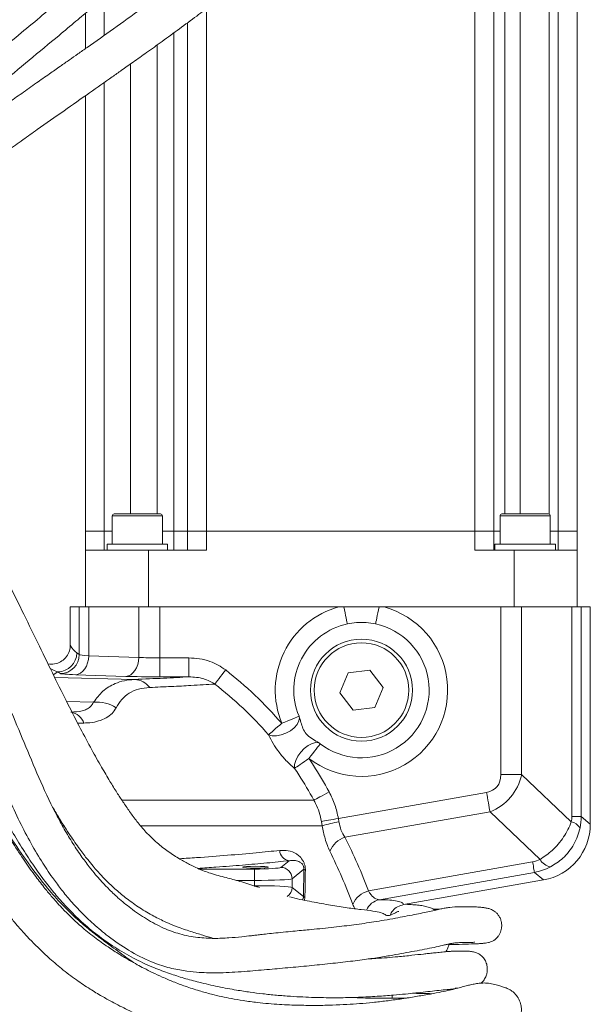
# Model space of a CAD drawing. Header units: millimetres. Extents: x 0 to 8410, y 0 to 5940.
# Tile 76 of 179: x 3820 to 3971, y 2916 to 3176. Entities that reach past the tile are written whole.
import ezdxf

# ---------------------------------------------------------------- set-up
doc = ezdxf.new("R2010")
doc.units = ezdxf.units.MM
doc.header["$LTSCALE"] = 10

msp = doc.modelspace()

# ---------------------------------------------------------------- linework, layer by layer
at = {"color": 8, "linetype": 'Continuous', "lineweight": 0}
for p, q in [((3940.03, 3040.87), (3940.03, 3202.87)), ((3947.96, 3202.87), (3947.96, 3045.47)), ((3951.97, 3045.47), (3951.97, 3202.87)), ((3959.66, 3191.47), (3959.66, 3045.42)), ((3962.03, 3040.87), (3962.03, 3191.47)), ((3842.03, 3181.99), (3842.03, 3171.99)), ((3869.03, 3179.02), (3869.03, 3040.87)), ((3860.43, 3040.87), (3860.43, 3172.64)), ((3856.04, 3169.46), (3856.04, 3045.47)), ((3848.96, 3045.47), (3848.96, 3164.4)), ((3842.03, 3159.51), (3842.03, 3040.87)), ((3844.26, 3044.97), (3844.13, 3044.97)), ((3857.4, 3044.97), (3844.26, 3044.97)), ((3954.6, 3044.97), (3946.66, 3044.97)), ((3959.93, 3044.97), (3954.6, 3044.97)), ((3842.03, 3040.87), (3842.03, 3035.87)), ((3860.43, 3035.87), (3860.43, 3040.87)), ((3869.03, 3040.87), (3869.03, 3035.87)), ((3940.03, 3035.87), (3940.03, 3040.87)), ((3962.03, 3035.87), (3962.03, 3040.87)), ((3835.43, 3008.26), (3835.43, 3020.87)), ((3837.91, 3020.87), (3837.91, 3007.96)), ((3851.17, 3007.52), (3851.17, 3020.87)), ((3856.68, 3020.87), (3856.68, 3007.39)), ((3946.88, 2976.56), (3946.88, 3020.87)), ((3952.38, 3020.87), (3952.38, 2976.56)), ((3965.64, 2965.46), (3965.64, 3020.87)), ((3968.13, 3020.87), (3968.13, 2965.46)), ((3834.75, 3008.72), (3835.43, 3008.26)), ((3837.91, 3007.96), (3851.17, 3007.52)), ((3856.68, 3002.4), (3856.68, 3007.39)), ((3856.68, 3007.39), (3864.42, 3007.39)), ((3864.42, 3002.4), (3864.42, 3007.39)), ((3829.76, 3003.72), (3828.56, 3002.89)), ((3828.92, 3002.21), (3850.05, 3001.7)), ((3830.44, 3003.27), (3829.76, 3003.72)), ((3847.73, 3002.52), (3834.47, 3002.96)), ((3864.42, 3002.4), (3856.68, 3002.4)), ((3839.21, 2995.69), (3832.06, 2995.89)), ((3836.66, 2990.17), (3835, 2990.14)), ((3952.38, 2976.56), (3946.88, 2976.56)), ((3952.38, 2976.56), (3965.5, 2964.07)), ((3903.93, 2964.93), (3943.11, 2971.84)), ((3846.78, 2969.78), (3897.43, 2969.78)), ((3903.93, 2964.93), (3904.07, 2964.03)), ((3944.01, 2966.72), (3905.67, 2959.96)), ((3957.24, 2954.12), (3944.01, 2966.72)), ((3968.13, 2965.46), (3965.64, 2965.46)), ((3968.13, 2965.46), (3970.53, 2963.44)), ((3831.49, 2962.99), (3831.03, 2962.99)), ((3899.66, 2962.99), (3851.72, 2962.99)), ((3899.66, 2962.99), (3899.45, 2964.15)), ((3888.69, 2952.01), (3890.9, 2953.78)), ((3911.91, 2945.8), (3955.28, 2953.45)), ((3867.23, 2951.57), (3881.72, 2951.57)), ((3881.72, 2951.57), (3881.72, 2948.57)), ((3894.81, 2951.52), (3891.68, 2949.02)), ((3894.69, 2944.32), (3894.81, 2951.52)), ((3955.76, 2950.69), (3914.78, 2943.47)), ((3958.15, 2948.69), (3955.76, 2950.69)), ((3881.72, 2948.57), (3876.98, 2948.57)), ((3881.72, 2947.17), (3881.72, 2948.57)), ((3881.72, 2947.17), (3881.72, 2947)), ((3891.68, 2949.02), (3891.68, 2946.72)), ((3891.68, 2946.72), (3894.69, 2944.32)), ((3895.08, 2944.09), (3895, 2943.35))]:
    msp.add_line(p, q, dxfattribs=at)
at = {"color": 7, "linetype": 'Continuous', "lineweight": 0}
for p, q in [((3945.03, 3202.87), (3945.03, 3040.87)), ((3967.03, 3191.47), (3967.03, 3040.87)), ((3837.03, 3168.46), (3837.03, 3177.78)), ((3864.03, 3040.87), (3864.03, 3175.29)), ((3837.03, 3040.87), (3837.03, 3156)), ((3844.63, 3045.47), (3856.9, 3045.47)), ((3947.16, 3045.47), (3954.5, 3045.47)), ((3954.5, 3045.47), (3959.43, 3045.47)), ((3844.13, 3044.97), (3844.13, 3037.47)), ((3857.4, 3037.47), (3857.4, 3044.97)), ((3946.66, 3044.97), (3946.66, 3037.47)), ((3959.93, 3037.47), (3959.93, 3044.97)), ((3837.03, 3035.87), (3837.03, 3040.87)), ((3837.03, 3040.87), (3842.03, 3040.87)), ((3842.03, 3040.87), (3844.13, 3040.87)), ((3857.4, 3040.87), (3860.43, 3040.87)), ((3860.43, 3040.87), (3864.03, 3040.87)), ((3864.03, 3035.87), (3864.03, 3040.87)), ((3864.03, 3040.87), (3869.03, 3040.87)), ((3869.03, 3040.87), (3940.03, 3040.87)), ((3940.03, 3040.87), (3945.03, 3040.87)), ((3945.03, 3040.87), (3945.03, 3035.87)), ((3945.03, 3040.87), (3946.66, 3040.87)), ((3959.93, 3040.87), (3962.03, 3040.87)), ((3962.03, 3040.87), (3967.03, 3040.87)), ((3967.03, 3040.87), (3967.03, 3035.87)), ((3837.03, 3035.87), (3837.03, 3020.87)), ((3853.7, 3035.87), (3837.03, 3035.87)), ((3842.76, 3037.47), (3842.76, 3035.87)), ((3858.76, 3037.47), (3842.76, 3037.47)), ((3853.7, 3020.87), (3853.7, 3035.87)), ((3853.7, 3035.87), (3869.03, 3035.87)), ((3858.76, 3035.87), (3858.76, 3037.47)), ((3940.03, 3035.87), (3950.36, 3035.87)), ((3945.29, 3037.47), (3945.29, 3035.87)), ((3953.29, 3037.47), (3945.29, 3037.47)), ((3950.36, 3035.87), (3950.36, 3020.87)), ((3967.03, 3035.87), (3950.36, 3035.87)), ((3961.29, 3037.47), (3953.29, 3037.47)), ((3961.29, 3035.87), (3961.29, 3037.47)), ((3967.03, 3020.87), (3967.03, 3035.87)), ((3833.03, 3020.87), (3833.03, 3010.74)), ((3835.43, 3020.87), (3833.03, 3020.87)), ((3837.91, 3020.87), (3835.43, 3020.87)), ((3851.17, 3020.87), (3837.91, 3020.87)), ((3856.68, 3020.87), (3851.17, 3020.87)), ((3856.68, 3020.87), (3904.07, 3020.87)), ((3904.07, 3020.87), (3905.36, 3020.87)), ((3905.36, 3020.87), (3914.69, 3020.87)), ((3914.69, 3020.87), (3915.98, 3020.87)), ((3915.98, 3020.87), (3946.88, 3020.87)), ((3952.38, 3020.87), (3946.88, 3020.87)), ((3955.56, 3020.87), (3952.38, 3020.87)), ((3959.93, 3020.87), (3955.56, 3020.87)), ((3965.64, 3020.87), (3959.93, 3020.87)), ((3968.13, 3020.87), (3965.64, 3020.87)), ((3970.53, 3020.87), (3968.13, 3020.87)), ((3970.53, 2963.44), (3970.53, 3020.87)), ((3912.27, 3004.19), (3906.54, 3003.47)), ((3915.76, 2999.59), (3912.27, 3004.19)), ((3906.54, 3003.47), (3904.3, 2998.15)), ((3913.52, 2994.27), (3915.76, 2999.59)), ((3904.3, 2998.15), (3907.79, 2993.55)), ((3907.79, 2993.55), (3913.52, 2994.27)), ((3921.17, 2942.17), (3958.15, 2948.69)), ((3918.14, 2917.45), (3918.1, 2918.22)), ((3934.99, 2920.08), (3935.52, 2920.11))]:
    msp.add_line(p, q, dxfattribs=at)
at = {"color": 8, "linetype": 'Continuous', "lineweight": 0, "flags": 128}
for points in [[(3906.32, 3016.37), (3906.27, 3016.6), (3906.2, 3016.94), (3906.1, 3017.4), (3905.98, 3017.96), (3905.84, 3018.6), (3905.69, 3019.32), (3905.53, 3020.08), (3905.36, 3020.87)], [(3913.74, 3016.37), (3913.79, 3016.6), (3913.86, 3016.94), (3913.96, 3017.4), (3914.08, 3017.96), (3914.21, 3018.6), (3914.36, 3019.32), (3914.53, 3020.08), (3914.69, 3020.87)], [(3834.47, 3002.96), (3835.13, 3003.08), (3835.77, 3003.38), (3836.36, 3003.85), (3836.87, 3004.47), (3837.3, 3005.22), (3837.63, 3006.08), (3837.83, 3007), (3837.91, 3007.96)], [(3847.73, 3002.52), (3848.39, 3002.64), (3849.03, 3002.94), (3849.62, 3003.41), (3850.13, 3004.03), (3850.56, 3004.78), (3850.89, 3005.64), (3851.09, 3006.56), (3851.17, 3007.52)], [(3871.24, 3000.48), (3871.43, 3000.73), (3871.68, 3001.06), (3872, 3001.46), (3872.36, 3001.93), (3872.76, 3002.45), (3873.2, 3003.01), (3873.66, 3003.6), (3874.13, 3004.2)], [(3885.47, 2987.07), (3886.42, 2986.82), (3887.56, 2986.81), (3888.8, 2987.05), (3890.06, 2987.51), (3891.24, 2988.15), (3892.26, 2988.94), (3893.03, 2989.82), (3893.51, 2990.72), (3893.66, 2991.57)], [(3893.51, 2992), (3893.29, 2991.9), (3892.94, 2991.76), (3892.47, 2991.56), (3891.91, 2991.33), (3891.25, 2991.06), (3890.54, 2990.76), (3889.77, 2990.44), (3888.99, 2990.11)], [(3885.47, 2987.07), (3885.71, 2987.28), (3886.03, 2987.56), (3886.41, 2987.89), (3886.86, 2988.27), (3887.34, 2988.69), (3887.87, 2989.15), (3888.42, 2989.63), (3888.99, 2990.11)], [(3892.31, 2978.2), (3892.34, 2979.18), (3892.64, 2980.27), (3893.2, 2981.41), (3893.97, 2982.5), (3894.89, 2983.46), (3895.91, 2984.24), (3896.95, 2984.76), (3897.92, 2985), (3898.77, 2984.93)], [(3896.14, 2980.8), (3896.66, 2981.47), (3897.16, 2982.13), (3897.64, 2982.75), (3898.07, 2983.31), (3898.44, 2983.79), (3898.75, 2984.19), (3898.98, 2984.49), (3899.13, 2984.68)], [(3896.14, 2980.8), (3895.53, 2980.38), (3894.94, 2979.98), (3894.37, 2979.59), (3893.83, 2979.23), (3893.35, 2978.9), (3892.93, 2978.62), (3892.58, 2978.38), (3892.31, 2978.2)], [(3897.43, 2969.78), (3897.72, 2969.94), (3898.1, 2970.14), (3898.54, 2970.38), (3899.05, 2970.65), (3899.62, 2970.95), (3900.22, 2971.28), (3900.85, 2971.62), (3901.49, 2971.96)], [(3944.01, 2966.72), (3943.91, 2967.27), (3943.81, 2967.85), (3943.7, 2968.47), (3943.59, 2969.11), (3943.47, 2969.77), (3943.35, 2970.45), (3943.23, 2971.14), (3943.11, 2971.84)], [(3899.45, 2964.15), (3899.79, 2964.21), (3900.21, 2964.29), (3900.71, 2964.37), (3901.27, 2964.47), (3901.89, 2964.58), (3902.54, 2964.69), (3903.23, 2964.81), (3903.93, 2964.93)], [(3955.76, 2950.69), (3955.75, 2950.78), (3955.72, 2950.94), (3955.68, 2951.18), (3955.62, 2951.5), (3955.55, 2951.89), (3955.47, 2952.34), (3955.38, 2952.87), (3955.28, 2953.45)]]:
    msp.add_lwpolyline(points, dxfattribs=at)
at = {"color": 7, "linetype": 'Continuous', "lineweight": 0}
for radius in [13.5, 12.5]:
    msp.add_circle((3910.03, 2998.87), radius, dxfattribs=at)
for centre, radius, start, end in [((3844.63, 3044.97), 0.5, 90, 180), ((3856.9, 3044.97), 0.5, 0, 90), ((3947.16, 3044.97), 0.5, 90, 180), ((3959.43, 3044.97), 0.5, 0, 90), ((3910.03, 2998.87), 17.89, 101.9709, 202.5961), ((3910.03, 2998.87), 17.89, 232.462, 78.0291), ((3888.99, 2990.11), 4.9, 17.3235, 22.5961), ((3896.14, 2980.8), 4.9, 52.462, 57.5677)]:
    msp.add_arc(centre, radius, start, end, dxfattribs=at)
at = {"color": 8, "linetype": 'Continuous', "lineweight": 0}
for centre, radius, start, end in [((3910.03, 2998.87), 22.79, 105.1479, 202.5961), ((3910.03, 2998.87), 22.79, 232.462, 74.8521), ((3829.75, 3008.73), 5.01, 270.1442, 359.8995), ((3830.42, 3008.27), 5.01, 270.1443, 359.8994), ((3849.7, 2996.23), 5.48, 37.6245, 86.3488), ((3840.1, 2986.64), 9.09, 56.2281, 95.6209), ((3832.41, 2988.58), 4.53, 20.5227, 80.1561), ((3907.26, 2940.68), 23.56, 97.766, 108.8057), ((3964.68, 2960.39), 3.77, 33.6872, 77.4664), ((3907.55, 2953.88), 6.37, 107.2508, 157.4608), ((3891.27, 2956.62), 2.87, 182.3605, 262.5364), ((3888.67, 2949), 3.01, 0.3675, 89.5539), ((3960.76, 2956.1), 4.04, 209.2252, 258.7668), ((3895.34, 2951.91), 0.655, 216.2973, 256.7701), ((3888.67, 2946.74), 3.01, 305.3562, 359.6086), ((3895.21, 2944.75), 0.675, 220.437, 259.1807), ((3913.24, 2940.06), 5.89, 102.9593, 158.2762), ((3915.73, 2938.7), 4.86, 101.3251, 155.3391)]:
    msp.add_arc(centre, radius, start, end, dxfattribs=at)
for centre, major_axis, ratio, start_param, end_param in [((3834.76, 3015.72), (-1.42, 7.36), 0.443672, 2.223926, 2.728951), ((3843.42, 3008.29), (8, 0), 0.056746, 3.193953, 3.953171), ((3856.68, 3007.85), (8, 0), 0.056746, 3.953171, 4.712389), ((3829.77, 3015.72), (-3.01, 12.07), 0.663835, 2.5414, 2.78128), ((3843.42, 3003.29), (13, 0), 0.034921, 3.193953, 3.953171), ((3856.68, 3002.85), (13, 0), 0.034921, 3.953171, 4.712389), ((3936.71, 2981.66), (8.95, -8.53), 0.566304, 5.887801, 6.777911), ((3936.71, 2981.66), (12.23, -11.65), 0.888032, 5.887801, 6.777911), ((3958.27, 2965.78), (6.93, -2.7), 0.933924, 0.148312, 0.348491), ((3952.76, 2965.78), (14.47, -5.33), 0.969061, 0.141708, 0.341886), ((3881.72, 2952.06), (7, 0), 0.069927, 4.712389, 6.195919), ((3953.71, 2960.62), (-3.84, 6.32), 0.940339, 2.790782, 3.089513), ((3952.81, 2965.74), (-7.73, 13.29), 0.972249, 2.799361, 3.098092), ((3881.72, 2949.06), (10, 0), 0.048949, 4.712389, 6.195919), ((3881.72, 2946.68), (10, 0), 0.048949, 0.087266, 1.570796)]:
    msp.add_ellipse(centre, major_axis=major_axis, ratio=ratio, start_param=start_param, end_param=end_param, dxfattribs=at)
at = {"color": 7, "linetype": 'Continuous', "lineweight": 0}
msp.add_ellipse((3955.51, 2963.47), major_axis=(11.52, -9.66), ratio=0.997668, start_param=5.586203, end_param=6.980168, dxfattribs=at)
msp.add_ellipse((3882.03, 2952.07), major_axis=(3.45, 0), ratio=0.069927, dxfattribs=at)
for points, knots in [([(3786.88, 3116.29), (3786.89, 3116.28), (3786.89, 3116.25), (3787.22, 3116.6), (3787.75, 3117.17), (3788.49, 3117.97), (3789.42, 3118.94), (3790.46, 3120.01), (3791.74, 3121.29), (3793.48, 3122.98), (3795.95, 3125.26), (3798.8, 3127.78), (3801.97, 3130.44), (3805.25, 3133.06), (3808.67, 3135.69), (3812.4, 3138.48), (3816.36, 3141.38), (3820.43, 3144.3), (3825.39, 3147.83), (3831.25, 3151.95), (3837.88, 3156.6), (3842.96, 3160.16), (3846.79, 3162.86), (3849.82, 3165.01), (3853.4, 3167.55), (3857.5, 3170.5), (3861.93, 3173.72), (3866.27, 3176.94), (3870.15, 3179.86), (3873.38, 3182.34), (3875.98, 3184.38), (3878.16, 3186.12), (3880.19, 3187.76), (3882.32, 3189.51), (3884.63, 3191.44), (3887.54, 3193.93), (3891.08, 3197.04), (3895.04, 3200.62), (3898.87, 3204.2), (3902.38, 3207.57), (3905.55, 3210.71), (3908.4, 3213.59), (3910.92, 3216.18), (3913.15, 3218.49), (3915.09, 3220.52), (3916.68, 3222.19), (3918.07, 3223.63), (3919.2, 3224.82), (3919.78, 3225.46), (3920.13, 3225.89), (3920.39, 3226.27), (3920.67, 3226.77), (3920.9, 3227.38), (3921.04, 3228), (3921.11, 3228.5), (3921.12, 3229.05), (3921.04, 3229.91), (3920.67, 3231.14), (3919.66, 3232.58), (3918.15, 3233.6), (3916.76, 3233.95), (3915.9, 3233.96), (3915.48, 3233.93), (3915.12, 3233.88), (3914.73, 3233.79), (3914.15, 3233.61), (3913.76, 3233.41), (3913.25, 3233.11), (3912.48, 3232.52), (3911.63, 3231.65), (3910.78, 3230.76), (3909.58, 3229.51), (3908.07, 3227.93), (3906.33, 3226.12), (3904.48, 3224.19), (3902.44, 3222.07), (3899.78, 3219.37), (3896.35, 3215.95), (3892.07, 3211.8), (3887.31, 3207.36), (3881.65, 3202.28), (3874.98, 3196.61), (3867.28, 3190.47), (3859.5, 3184.58), (3851.91, 3179.03), (3844.61, 3173.81), (3839.02, 3169.86), (3835.12, 3167.12), (3832.76, 3165.46), (3830.24, 3163.7), (3827.33, 3161.66), (3823.92, 3159.27), (3820.28, 3156.7), (3816.77, 3154.22), (3813.64, 3151.98), (3810.94, 3150.04), (3808.31, 3148.13), (3805.53, 3146.08), (3802.36, 3143.7), (3799.01, 3141.13), (3795.72, 3138.5), (3792.75, 3136.01), (3790.15, 3133.76), (3788.07, 3131.87), (3786.42, 3130.33), (3785.32, 3129.27), (3784.49, 3128.46), (3783.7, 3127.67), (3782.69, 3126.65), (3781.53, 3125.44), (3780.33, 3124.13), (3779.22, 3122.87), (3778.33, 3121.77), (3778.1, 3121.45), (3777.98, 3121.27)], [0, 0, 0, 0, 0.004702, 0.012025, 0.018778, 0.024948, 0.032219, 0.038327, 0.043197, 0.051488, 0.061082, 0.072213, 0.081663, 0.091396, 0.100857, 0.109954, 0.121363, 0.131797, 0.141188, 0.158965, 0.175707, 0.190545, 0.196751, 0.20432, 0.213298, 0.223685, 0.23547, 0.247319, 0.2576, 0.266308, 0.273451, 0.27909, 0.284673, 0.290857, 0.297643, 0.305275, 0.317485, 0.331143, 0.34472, 0.357917, 0.370676, 0.382927, 0.39459, 0.406121, 0.41779, 0.429712, 0.441255, 0.454555, 0.46963, 0.475106, 0.479617, 0.48324, 0.486111, 0.487347, 0.48851, 0.489657, 0.490845, 0.49375, 0.497422, 0.501331, 0.504598, 0.505974, 0.506578, 0.507146, 0.508323, 0.509763, 0.513926, 0.518769, 0.526335, 0.53973, 0.551678, 0.562868, 0.575059, 0.585562, 0.59507, 0.605482, 0.616862, 0.63246, 0.649318, 0.666364, 0.683333, 0.705624, 0.727367, 0.74809, 0.767568, 0.785863, 0.803308, 0.809351, 0.814988, 0.820886, 0.828108, 0.836627, 0.846329, 0.855423, 0.863092, 0.870176, 0.876212, 0.88352, 0.892196, 0.901869, 0.911504, 0.920974, 0.929112, 0.936749, 0.943006, 0.947928, 0.950208, 0.953695, 0.958479, 0.964501, 0.971703, 0.980033, 0.989467, 1, 1, 1, 1]), ([(3891.48, 3228.74), (3891.47, 3229.04), (3891.46, 3229.59), (3891.17, 3230.42), (3890.68, 3231.13), (3890.04, 3231.7), (3889.34, 3232.11), (3888.42, 3232.43), (3887.44, 3232.51), (3886.36, 3232.27), (3885.65, 3231.88), (3885.02, 3231.44), (3884.02, 3230.61), (3882.29, 3228.93), (3879.96, 3226.5), (3876.8, 3223.23), (3873.19, 3219.55), (3869, 3215.41), (3864.06, 3210.69), (3859.19, 3206.16), (3854.78, 3202.16), (3851.23, 3199.01), (3847.9, 3196.1), (3844.85, 3193.46), (3841.7, 3190.76), (3838.19, 3187.77), (3834.04, 3184.27), (3829.38, 3180.37), (3824.19, 3176.05), (3818.5, 3171.32), (3812.6, 3166.43), (3806.91, 3161.7), (3802.05, 3157.65), (3798.05, 3154.29), (3794.64, 3151.41), (3791.19, 3148.45), (3787.5, 3145.24), (3784.19, 3142.28), (3781.51, 3139.79), (3779.61, 3137.96), (3778.13, 3136.48), (3777.1, 3135.43), (3776.26, 3134.55), (3775.42, 3133.64), (3774.53, 3132.65), (3773.68, 3131.65), (3772.93, 3130.73), (3772.26, 3129.86), (3771.98, 3129.45), (3771.83, 3129.23)], [0, 0, 0, 0, 0.014527, 0.026597, 0.036404, 0.044095, 0.049832, 0.053929, 0.058576, 0.064418, 0.073028, 0.083934, 0.101247, 0.129357, 0.168226, 0.206935, 0.246847, 0.289585, 0.335099, 0.382512, 0.410573, 0.435827, 0.458267, 0.477977, 0.495335, 0.518104, 0.543049, 0.570536, 0.601026, 0.634361, 0.670064, 0.703974, 0.734504, 0.756502, 0.776387, 0.797344, 0.821708, 0.848559, 0.86604, 0.881559, 0.894492, 0.905154, 0.911611, 0.921227, 0.93464, 0.947234, 0.962144, 0.97962, 1, 1, 1, 1]), ([(3777.61, 3125.48), (3777.71, 3125.62), (3777.9, 3125.9), (3778.53, 3126.7), (3779.48, 3127.84), (3780.85, 3129.38), (3782.63, 3131.24), (3784.43, 3133.04), (3786.21, 3134.75), (3787.96, 3136.38), (3789.97, 3138.21), (3792.32, 3140.29), (3795.17, 3142.78), (3798.42, 3145.57), (3802.22, 3148.79), (3807.51, 3153.23), (3814.22, 3158.82), (3822.15, 3165.39), (3828.96, 3171.04), (3834.36, 3175.55), (3838.22, 3178.78), (3841.46, 3181.51), (3844.29, 3183.91), (3847.29, 3186.46), (3850.76, 3189.45), (3854.81, 3192.97), (3859.15, 3196.82), (3863.58, 3200.83), (3867.77, 3204.72), (3871.51, 3208.27), (3874.74, 3211.4), (3877.88, 3214.5), (3880.91, 3217.57), (3883.86, 3220.62), (3885.87, 3222.71), (3887.1, 3223.97), (3887.9, 3224.77), (3888.38, 3225.24), (3888.48, 3225.44), (3888.44, 3225.53), (3888.44, 3225.54)], [0, 0, 0, 0, 0.0235111, 0.0443608, 0.0630259, 0.0876449, 0.1088805, 0.1269668, 0.1424492, 0.1569705, 0.1705207, 0.1897416, 0.2092434, 0.2316729, 0.2572018, 0.2858977, 0.3361738, 0.3868893, 0.4372116, 0.4658986, 0.4909443, 0.5122238, 0.5298411, 0.5477495, 0.5731337, 0.6022473, 0.6354169, 0.6727515, 0.7118608, 0.748631, 0.7826901, 0.8138131, 0.8527649, 0.8897625, 0.9265334, 0.9406037, 0.9551337, 0.97275, 0.9943813, 1, 1, 1, 1]), ([(3755.07, 3109.06), (3754.98, 3108.73), (3754.7, 3107.72), (3754.52, 3105.92), (3754.45, 3103.63), (3754.57, 3101.33), (3754.84, 3098.96), (3755.24, 3096.4), (3755.9, 3093.28), (3756.95, 3089.54), (3758.56, 3085.12), (3760.59, 3080.17), (3762.79, 3075.1), (3764.91, 3070.46), (3766.8, 3066.54), (3768.38, 3063.36), (3769.73, 3060.67), (3771.21, 3057.76), (3773.09, 3054.09), (3775.47, 3049.53), (3778.17, 3044.59), (3781.09, 3039.61), (3784.18, 3034.78), (3787.41, 3029.87), (3790.55, 3025.01), (3793.43, 3020.25), (3796.11, 3015.55), (3798.87, 3010.43), (3801.64, 3004.97), (3804.17, 2999.64), (3806.43, 2994.64), (3808.67, 2989.53), (3811.1, 2983.8), (3813.7, 2977.55), (3816.41, 2971.14), (3819.22, 2964.91), (3822.19, 2959.1), (3825.22, 2953.92), (3827.98, 2949.77), (3830.48, 2946.39), (3832.95, 2943.36), (3835.84, 2940.2), (3839.24, 2936.94), (3843.45, 2933.44), (3848.51, 2929.92), (3853.82, 2927.18), (3858.75, 2925.53), (3862.76, 2924.7), (3866.18, 2924.31), (3868.88, 2924.16), (3871.25, 2924.13), (3873.74, 2924.17), (3876.66, 2924.32), (3879.78, 2924.55), (3883.79, 2924.89), (3888.61, 2925.3), (3894.26, 2925.82), (3899.8, 2926.37), (3905.17, 2926.94), (3910.21, 2927.56), (3914.6, 2928.19), (3918.22, 2928.8), (3921.32, 2929.36), (3924.13, 2929.88), (3926.82, 2930.39), (3929.33, 2930.89), (3931.17, 2931.3), (3932.41, 2931.61), (3933.22, 2931.8), (3933.89, 2931.93), (3934.47, 2932.02), (3935.03, 2932.08), (3935.65, 2932.11), (3936.36, 2932.13), (3937.17, 2932.14), (3938.03, 2932.14), (3938.87, 2932.15), (3939.51, 2932.19), (3939.85, 2932.24), (3939.88, 2932.31), (3939.89, 2932.34)], [0, 0, 0, 0, 0.005101, 0.015576, 0.026208, 0.03737, 0.046235, 0.056469, 0.068085, 0.081045, 0.095288, 0.110614, 0.125414, 0.13801, 0.14852, 0.157005, 0.163492, 0.170006, 0.180166, 0.192604, 0.206267, 0.219872, 0.233434, 0.246897, 0.261654, 0.274683, 0.286725, 0.300544, 0.316359, 0.33067, 0.342816, 0.355698, 0.370626, 0.387372, 0.40422, 0.420606, 0.436565, 0.451364, 0.464123, 0.472959, 0.482318, 0.492993, 0.504892, 0.5177, 0.53463, 0.552429, 0.564763, 0.576175, 0.585601, 0.593089, 0.598827, 0.605781, 0.615002, 0.624948, 0.634439, 0.653001, 0.672489, 0.693659, 0.715905, 0.737888, 0.758779, 0.777775, 0.794906, 0.812425, 0.831328, 0.851772, 0.873544, 0.884697, 0.894588, 0.903131, 0.910247, 0.916733, 0.92451, 0.933148, 0.943125, 0.954523, 0.967443, 0.981376, 0.993258, 1, 1, 1, 1]), ([(3933.11, 2931.6), (3934.07, 2931.62), (3936.35, 2931.67), (3938.75, 2931.75), (3940.63, 2931.83), (3941.81, 2931.9), (3942.76, 2931.99), (3943.57, 2932.12), (3944.27, 2932.33), (3944.9, 2932.63), (3945.4, 2932.98), (3945.77, 2933.32), (3945.97, 2933.54), (3946.12, 2933.73), (3946.34, 2934.02), (3946.76, 2934.72), (3947.1, 2935.83), (3947.13, 2936.94), (3947, 2937.73), (3946.79, 2938.41), (3946.44, 2939.12), (3945.92, 2939.8), (3945.19, 2940.46), (3944.32, 2940.93), (3943.42, 2941.21), (3942.61, 2941.35), (3941.6, 2941.47), (3940.49, 2941.55), (3938.72, 2941.63), (3936.13, 2941.64), (3933.71, 2941.51), (3932.15, 2941.27), (3930.95, 2941.02), (3929.67, 2940.7), (3928.08, 2940.35), (3926.15, 2939.95), (3923.99, 2939.53), (3921.59, 2939.07), (3918.95, 2938.57), (3916.22, 2938.08), (3913.44, 2937.63), (3910.77, 2937.22), (3908.16, 2936.86), (3905.46, 2936.52), (3902.73, 2936.2), (3899.79, 2935.88), (3897.1, 2935.62), (3894.65, 2935.39), (3892.41, 2935.18), (3889.97, 2934.94), (3887.52, 2934.7), (3885.3, 2934.46), (3883.53, 2934.27), (3882.12, 2934.1), (3880.46, 2933.91), (3878.11, 2933.64), (3874.84, 2933.34), (3870.98, 2933.19), (3866.65, 2933.42), (3862.15, 2934.25), (3857.56, 2935.92), (3853.2, 2938.26), (3849.19, 2941.03), (3845.83, 2943.79), (3843.21, 2946.27), (3841.26, 2948.33), (3839.6, 2950.23), (3837.84, 2952.41), (3835.72, 2955.29), (3833.42, 2958.78), (3831.14, 2962.6), (3828.12, 2968.2), (3824.68, 2975.7), (3820.86, 2984.96), (3817.07, 2994.07), (3813.16, 3002.99), (3808.98, 3011.71), (3804.25, 3020.62), (3798.92, 3029.59), (3793.03, 3038.42), (3787.6, 3047.09), (3783.68, 3054.34), (3780.9, 3059.69), (3779.15, 3063.1), (3777.52, 3066.3), (3775.99, 3069.37), (3774.41, 3072.62), (3772.86, 3075.9), (3771.21, 3079.56), (3769.49, 3083.52), (3767.8, 3087.6), (3766.31, 3091.54), (3765.23, 3095.08), (3764.57, 3098.13), (3764.1, 3101.15), (3763.89, 3103.9), (3764.01, 3105.83), (3764.23, 3106.97), (3764.43, 3107.57), (3764.62, 3107.96), (3764.75, 3108.17), (3764.88, 3108.35), (3764.96, 3108.46), (3764.95, 3108.47), (3764.94, 3108.47)], [0, 0, 0, 0, 0.016048, 0.038235, 0.050948, 0.063383, 0.074472, 0.083772, 0.092335, 0.098906, 0.103602, 0.105283, 0.106575, 0.106856, 0.1073, 0.109083, 0.112021, 0.114486, 0.115986, 0.117158, 0.119741, 0.122698, 0.12607, 0.132743, 0.140742, 0.149893, 0.159097, 0.168172, 0.17712, 0.197727, 0.217517, 0.228249, 0.238779, 0.25098, 0.265344, 0.277998, 0.291734, 0.306224, 0.319534, 0.334326, 0.346948, 0.357616, 0.36844, 0.377975, 0.387973, 0.39778, 0.407822, 0.414217, 0.421162, 0.428672, 0.436461, 0.442961, 0.447937, 0.451368, 0.454562, 0.461542, 0.470688, 0.480961, 0.492104, 0.504134, 0.514966, 0.526701, 0.53781, 0.547311, 0.555096, 0.561056, 0.565424, 0.57108, 0.578798, 0.587867, 0.597021, 0.606204, 0.626691, 0.646786, 0.666327, 0.685868, 0.70528, 0.724454, 0.746704, 0.768294, 0.788591, 0.807694, 0.817094, 0.824393, 0.830506, 0.838516, 0.845051, 0.852548, 0.86103, 0.870544, 0.881136, 0.892006, 0.90273, 0.913282, 0.923591, 0.93853, 0.952914, 0.959831, 0.966459, 0.972781, 0.978954, 0.986596, 0.995835, 1, 1, 1, 1]), ([(3936.06, 2907.98), (3936.77, 2908), (3938.91, 2908.04), (3941.89, 2908.16), (3945.19, 2908.38), (3947.85, 2908.75), (3949.23, 2909.2), (3949.83, 2909.56), (3950.14, 2909.8), (3950.41, 2910.05), (3950.65, 2910.3), (3950.81, 2910.47), (3951.15, 2910.87), (3951.61, 2911.55), (3951.99, 2912.43), (3952.23, 2913.25), (3952.34, 2914.2), (3952.31, 2915.21), (3952.01, 2916.52), (3951.37, 2917.78), (3950.37, 2918.91), (3949.67, 2919.42), (3948.87, 2919.9), (3948, 2920.25), (3947.07, 2920.57), (3945.94, 2920.91), (3944.53, 2921.27), (3942.97, 2921.47), (3941.54, 2921.45), (3940.16, 2921.26), (3938.9, 2920.99), (3937.61, 2920.67), (3936.23, 2920.29), (3934.62, 2919.86), (3932.72, 2919.42), (3930.37, 2918.92), (3927.47, 2918.38), (3924.07, 2917.8), (3920.41, 2917.23), (3916.74, 2916.72), (3913.15, 2916.31), (3909.65, 2915.99), (3906.11, 2915.76), (3902.35, 2915.59), (3898.17, 2915.51), (3893.51, 2915.55), (3888.26, 2915.75), (3883.26, 2916.18), (3878.98, 2916.75), (3875.83, 2917.29), (3873.03, 2917.86), (3870.2, 2918.52), (3866.99, 2919.41), (3863.61, 2920.51), (3860.34, 2921.74), (3857.44, 2922.97), (3854.85, 2924.17), (3852.66, 2925.27), (3850.65, 2926.34), (3848.51, 2927.54), (3845.91, 2929.09), (3842.8, 2931.09), (3839.37, 2933.55), (3836.04, 2936.26), (3833.19, 2938.88), (3831.01, 2941.09), (3829.43, 2942.81), (3827.94, 2944.51), (3826.14, 2946.68), (3823.71, 2949.82), (3820.89, 2953.79), (3817.88, 2958.37), (3813.83, 2964.91), (3808.95, 2973.34), (3803.83, 2982.92), (3799.29, 2991.9), (3795.23, 3000.16), (3791.15, 3008.49), (3787.1, 3016.84), (3783.22, 3025.07), (3779.68, 3032.86), (3776.49, 3039.86), (3773.64, 3045.92), (3771.43, 3050.54), (3769.78, 3054.04), (3768.42, 3056.96), (3766.86, 3060.39), (3765.03, 3064.51), (3763.33, 3068.49), (3761.91, 3072.09), (3760.8, 3075.21), (3759.81, 3078.18), (3758.84, 3081.17), (3758.06, 3083.94), (3757.44, 3086.43), (3757.01, 3088.21), (3756.7, 3089.47), (3756.49, 3090.32), (3756.3, 3091.08), (3756.11, 3091.77), (3755.9, 3092.55), (3755.61, 3093.6), (3755.22, 3095.01), (3754.78, 3096.74), (3754.41, 3098.62), (3754.19, 3099.92), (3754.08, 3100.58)], [0, 0, 0, 0, 0.011317, 0.034136, 0.056251, 0.083006, 0.108895, 0.114881, 0.119557, 0.122939, 0.124171, 0.125118, 0.125845, 0.128292, 0.130088, 0.13212, 0.133748, 0.136013, 0.139427, 0.144045, 0.14696, 0.151496, 0.158019, 0.166511, 0.176866, 0.188021, 0.2025, 0.214535, 0.224381, 0.232338, 0.239809, 0.247181, 0.255755, 0.265145, 0.275885, 0.28786, 0.302828, 0.318941, 0.33415, 0.347979, 0.360555, 0.371982, 0.382635, 0.39381, 0.405645, 0.418177, 0.431603, 0.445987, 0.454902, 0.462337, 0.468327, 0.474587, 0.482061, 0.490749, 0.498212, 0.505119, 0.511436, 0.516803, 0.521182, 0.52638, 0.5331, 0.541377, 0.551299, 0.561424, 0.569937, 0.576719, 0.581649, 0.585005, 0.591379, 0.599837, 0.610514, 0.622479, 0.634697, 0.659227, 0.683976, 0.70273, 0.721753, 0.740829, 0.759799, 0.778542, 0.79619, 0.811721, 0.825188, 0.836744, 0.842828, 0.848752, 0.856481, 0.865988, 0.876956, 0.884487, 0.892646, 0.901618, 0.910561, 0.922027, 0.932591, 0.941881, 0.946457, 0.950562, 0.954192, 0.957347, 0.960473, 0.964974, 0.972041, 0.98069, 0.990321, 1, 1, 1, 1]), ([(3742.47, 3098.01), (3742.64, 3097.05), (3742.98, 3095.23), (3743.48, 3092.87), (3744.01, 3091), (3744.41, 3089.53), (3744.77, 3088.23), (3745.1, 3086.93), (3745.48, 3085.37), (3745.96, 3083.43), (3746.57, 3080.98), (3747.37, 3078.06), (3748.44, 3074.7), (3749.62, 3071.17), (3750.91, 3067.53), (3752.45, 3063.67), (3754.17, 3059.65), (3755.93, 3055.68), (3757.57, 3052.09), (3758.91, 3049.21), (3760.02, 3046.85), (3761.13, 3044.49), (3762.5, 3041.61), (3764.18, 3038.06), (3766.1, 3034), (3768.14, 3029.59), (3770.12, 3025.26), (3772.04, 3021.05), (3773.87, 3017.08), (3775.6, 3013.35), (3777.13, 3010.11), (3778.43, 3007.4), (3779.65, 3004.84), (3781.01, 3002.04), (3782.68, 2998.6), (3784.6, 2994.69), (3786.57, 2990.7), (3788.36, 2987.12), (3789.83, 2984.2), (3791.11, 2981.69), (3792.78, 2978.46), (3795.11, 2974.01), (3798.32, 2968.11), (3802.09, 2961.44), (3805.7, 2955.38), (3808.96, 2950.22), (3811.53, 2946.41), (3813.94, 2943.04), (3816.05, 2940.28), (3817.82, 2938.08), (3819.27, 2936.38), (3820.65, 2934.82), (3822.29, 2933.04), (3824.5, 2930.77), (3827.35, 2928.07), (3830.77, 2925.15), (3834.47, 2922.36), (3838.06, 2919.95), (3841.22, 2918.05), (3843.87, 2916.57), (3846.12, 2915.39), (3848.34, 2914.28), (3850.88, 2913.09), (3853.81, 2911.81), (3857.69, 2910.23), (3862.5, 2908.49), (3868.28, 2906.73), (3873.99, 2905.43), (3878.91, 2904.64), (3882.87, 2904.19), (3885.98, 2903.94), (3888.83, 2903.78), (3891.64, 2903.69), (3894.77, 2903.63), (3898.24, 2903.63), (3902.04, 2903.7), (3906.02, 2903.84), (3910.23, 2904.1), (3914.68, 2904.5), (3919.31, 2905.06), (3924.04, 2905.75), (3927.99, 2906.39), (3931.1, 2906.93), (3933.36, 2907.37), (3935.21, 2907.77), (3936.69, 2908.13), (3937.9, 2908.44), (3939.17, 2908.78), (3940.62, 2909.18), (3942.19, 2909.55), (3943.47, 2909.7), (3944.23, 2909.54), (3944.54, 2909.27), (3944.51, 2909.18), (3944.5, 2909.15)], [0, 0, 0, 0, 0.015166, 0.028612, 0.037468, 0.045026, 0.052213, 0.059224, 0.067182, 0.077783, 0.089676, 0.102573, 0.11573, 0.127908, 0.139299, 0.15042, 0.161572, 0.172797, 0.182763, 0.190462, 0.195789, 0.201622, 0.209285, 0.218751, 0.229904, 0.241602, 0.253702, 0.264214, 0.274898, 0.285147, 0.293822, 0.300839, 0.306925, 0.314403, 0.323477, 0.334756, 0.346296, 0.356139, 0.364213, 0.370557, 0.376931, 0.391161, 0.408048, 0.427409, 0.449003, 0.461125, 0.47306, 0.483364, 0.492038, 0.499102, 0.504571, 0.508854, 0.514856, 0.522957, 0.533041, 0.544948, 0.557899, 0.569206, 0.578716, 0.586502, 0.592585, 0.598227, 0.6056, 0.614236, 0.6228, 0.637663, 0.653452, 0.669294, 0.683664, 0.693744, 0.702302, 0.710108, 0.718304, 0.726917, 0.738289, 0.750373, 0.763472, 0.778245, 0.794828, 0.81336, 0.834024, 0.857018, 0.871967, 0.885277, 0.896822, 0.90647, 0.9141, 0.921096, 0.932803, 0.946017, 0.960856, 0.977508, 0.993864, 1, 1, 1, 1]), ([(3883.11, 2946.67), (3882.78, 2946.78), (3881.05, 2947.35), (3878.01, 2948.34), (3873.93, 2949.39), (3870.98, 2950.15), (3868.46, 2951.04), (3866.66, 2951.78), (3864.6, 2952.77), (3861.96, 2954.21), (3858.97, 2956.11), (3855.9, 2958.49), (3853.15, 2961.16), (3850.76, 2964), (3848.74, 2966.72), (3846.99, 2969.28), (3845.26, 2971.94), (3843.39, 2974.97), (3841.16, 2978.75), (3838.55, 2983.4), (3835.57, 2988.97), (3832.27, 2995.42), (3828.66, 3002.72), (3824.8, 3010.68), (3820.84, 3018.82), (3816.97, 3026.65), (3813.43, 3033.77), (3810.27, 3040.11), (3807.49, 3045.7), (3805.03, 3050.65), (3802.83, 3055.04), (3800.9, 3058.85), (3799.39, 3061.83), (3798.25, 3064.1), (3797.41, 3065.78), (3796.6, 3067.4), (3795.65, 3069.33), (3794.37, 3071.95), (3792.89, 3075.06), (3791.32, 3078.47), (3789.79, 3081.87), (3788.34, 3085.27), (3787.04, 3088.47), (3785.95, 3091.39), (3785.15, 3093.87), (3784.63, 3095.83), (3784.29, 3097.38), (3784.06, 3098.58), (3783.92, 3099.32), (3783.85, 3099.65), (3783.79, 3099.61), (3783.77, 3099.61)], [0, 0, 0, 0, 0.0082369, 0.0427526, 0.0740849, 0.1115694, 0.126435, 0.1414586, 0.1581611, 0.1762823, 0.1961396, 0.2152376, 0.2354544, 0.2530004, 0.2682536, 0.2825763, 0.2955522, 0.3112013, 0.330315, 0.353428, 0.3808249, 0.4125865, 0.4478802, 0.4869155, 0.5283114, 0.5670755, 0.6030817, 0.6354671, 0.6641804, 0.6891988, 0.7107534, 0.7292392, 0.7449932, 0.7541338, 0.7622905, 0.7694989, 0.7776185, 0.7903786, 0.8074953, 0.8228978, 0.8402925, 0.8581353, 0.8754711, 0.8924455, 0.9094121, 0.9268252, 0.9446889, 0.9628267, 0.9805689, 0.9962257, 1, 1, 1, 1]), ([(3757.02, 3089.52), (3757.18, 3088.68), (3757.5, 3087.05), (3758.26, 3084.22), (3759.13, 3081.36), (3760.13, 3078.5), (3761.29, 3075.42), (3762.62, 3072.15), (3764.08, 3068.76), (3765.59, 3065.38), (3767.09, 3062.13), (3768.56, 3059.02), (3770.05, 3055.92), (3771.85, 3052.23), (3774.34, 3047.18), (3777.39, 3041.11), (3780.8, 3034.4), (3783.93, 3028.22), (3786.66, 3022.79), (3789, 3018.1), (3791.33, 3013.41), (3793.84, 3008.33), (3796.31, 3003.31), (3798.6, 2998.6), (3800.66, 2994.35), (3802.84, 2989.86), (3805.27, 2984.91), (3808.28, 2978.87), (3811.62, 2972.37), (3815.08, 2965.96), (3818.24, 2960.47), (3821.21, 2955.67), (3824.12, 2951.34), (3826.92, 2947.54), (3829.78, 2944.04), (3832.9, 2940.62), (3836.58, 2937.07), (3840.78, 2933.61), (3845.41, 2930.41), (3850.26, 2927.68), (3854.95, 2925.55), (3859.19, 2923.96), (3863.15, 2922.69), (3867.42, 2921.53), (3872.12, 2920.45), (3876.62, 2919.62), (3880.54, 2919.01), (3884.04, 2918.57), (3887.63, 2918.2), (3892.25, 2917.85), (3897.78, 2917.59), (3903.8, 2917.52), (3909.32, 2917.66), (3914.23, 2917.92), (3918.31, 2918.23), (3921.65, 2918.53), (3924.44, 2918.82), (3927, 2919.1), (3929.44, 2919.38), (3931.71, 2919.63), (3933.46, 2919.8), (3934.43, 2919.87), (3934.94, 2919.93), (3935.03, 2920.09), (3935.07, 2920.17)], [0, 0, 0, 0, 0.0135621, 0.0263794, 0.0381028, 0.048801, 0.0586054, 0.0704669, 0.081162, 0.090771, 0.1019247, 0.110938, 0.1190889, 0.1300739, 0.1443083, 0.1647738, 0.1853332, 0.2055993, 0.2213172, 0.2350848, 0.2487195, 0.2644604, 0.2817352, 0.2949324, 0.3076334, 0.3207793, 0.3361509, 0.3532341, 0.376646, 0.3968759, 0.4139871, 0.429507, 0.4441247, 0.4578556, 0.4693975, 0.4826801, 0.4977087, 0.5138804, 0.5308471, 0.5484941, 0.5645894, 0.5784579, 0.5912972, 0.6048596, 0.6219742, 0.6391656, 0.6519532, 0.6642182, 0.6774887, 0.691793, 0.7169775, 0.7434284, 0.76973, 0.7960322, 0.8219178, 0.8429563, 0.8634778, 0.8838771, 0.905127, 0.9273131, 0.9505914, 0.9653759, 0.9821966, 1, 1, 1, 1]), ([(3913.74, 3016.37), (3912.91, 3016.51), (3911.25, 3016.79), (3908.74, 3016.79), (3907.11, 3016.51), (3906.32, 3016.37)], [0, 0, 0, 0, 0.335491, 0.677786, 1, 1, 1, 1]), ([(3833.03, 3010.74), (3833.03, 3010.65), (3833.02, 3010.01), (3832.74, 3008.8), (3831.85, 3007.36), (3830.51, 3006.28), (3828.92, 3005.76), (3827.72, 3005.63), (3827.17, 3005.82), (3827.16, 3005.83)], [0, 0, 0, 0, 0.030302, 0.223014, 0.415118, 0.607269, 0.800094, 0.993662, 1, 1, 1, 1]), ([(3893.66, 2991.57), (3893.82, 2991.03), (3894.14, 2989.96), (3894.64, 2988.34), (3895.67, 2986.9), (3897.19, 2985.9), (3898.24, 2985.26), (3898.77, 2984.93)], [0, 0, 0, 0, 0.192416, 0.385058, 0.575925, 0.786425, 1, 1, 1, 1]), ([(3828.38, 2967.96), (3828.99, 2966.93), (3830.49, 2964.37), (3832.87, 2960.65), (3835.35, 2957.06), (3837.39, 2954.36), (3838.95, 2952.44), (3840.17, 2951.04), (3841.43, 2949.66), (3843.07, 2947.99), (3845.31, 2945.9), (3848.15, 2943.57), (3851.51, 2941.2), (3855, 2939.15), (3858.24, 2937.56), (3861.54, 2936.2), (3864.83, 2935.07), (3868.05, 2934.1), (3870.01, 2933.52), (3870.94, 2933.24)], [0, 0, 0, 0, 0.0538272, 0.132129, 0.1988318, 0.2515507, 0.2865922, 0.3130075, 0.3376229, 0.3746217, 0.4238035, 0.4845158, 0.5534066, 0.6274589, 0.693711, 0.7529602, 0.8400851, 0.9234819, 1, 1, 1, 1]), ([(3813.6, 2965.45), (3814.75, 2963.69), (3817.48, 2959.56), (3821.86, 2953.15), (3826.43, 2947.1), (3830.68, 2942.31), (3834.32, 2938.74), (3837.74, 2935.82), (3840.93, 2933.34), (3843.7, 2931.29), (3846.13, 2929.5), (3848.05, 2928.08), (3849.25, 2927.21), (3849.74, 2926.86)], [0, 0, 0, 0, 0.1131655, 0.2666333, 0.4201193, 0.5266794, 0.62194, 0.7078667, 0.7863177, 0.8584183, 0.9111414, 0.9641012, 1, 1, 1, 1]), ([(3919.9, 2940.32), (3919.88, 2940.34), (3919.82, 2940.38), (3919.41, 2940.25), (3918.43, 2939.69), (3917.05, 2939.1), (3916.31, 2939.48), (3915.32, 2940.1), (3913.18, 2940.48), (3909.87, 2940.88), (3906.16, 2941.3), (3901.91, 2942), (3897.09, 2942.92), (3893.33, 2943.59), (3891.29, 2944.18), (3891.04, 2944.25)], [0, 0, 0, 0, 0.037188, 0.082161, 0.17341, 0.261908, 0.34897, 0.433476, 0.514648, 0.595383, 0.68656, 0.787577, 0.890935, 0.986653, 1, 1, 1, 1]), ([(3917.59, 2939.42), (3917.8, 2939.81), (3918.28, 2940.7), (3919.55, 2941.71), (3920.63, 2942.01), (3921.17, 2942.17)], [0, 0, 0, 0, 0.283882, 0.641938, 1, 1, 1, 1]), ([(3929.58, 2940.69), (3929.45, 2940.77), (3928.9, 2941.12), (3927.93, 2941.47), (3926.63, 2941.82), (3925.2, 2942.04), (3923.56, 2942.17), (3922.37, 2942.24), (3921.67, 2942.25), (3921.66, 2942.25)], [0, 0, 0, 0, 0.044634, 0.190788, 0.356401, 0.543691, 0.755375, 0.994789, 1, 1, 1, 1]), ([(3930.69, 2940.95), (3930.61, 2940.95), (3930.15, 2940.95), (3929.59, 2940.95), (3929.13, 2940.95)], [0, 0, 0, 0, 0.191163, 1, 1, 1, 1]), ([(3932.4, 2929.82), (3932.41, 2929.84), (3932.51, 2930.01), (3932.79, 2930.61), (3933.05, 2931.21), (3933.12, 2931.67), (3933.13, 2931.77)], [0, 0, 0, 0, 0.035218, 0.373749, 0.850734, 1, 1, 1, 1]), ([(3941.7, 2921.42), (3941.7, 2921.42), (3941.74, 2921.45), (3941.82, 2921.53), (3941.91, 2921.62), (3941.99, 2921.71), (3942.06, 2921.79), (3942.16, 2921.9), (3942.35, 2922.15), (3942.72, 2922.69), (3943.08, 2923.49), (3943.3, 2924.51), (3943.32, 2925.35), (3943.21, 2926.1), (3943.04, 2926.75), (3942.77, 2927.36), (3942.3, 2928.12), (3941.63, 2928.8), (3940.8, 2929.32), (3939.87, 2929.64), (3938.83, 2929.82), (3937.71, 2929.89), (3936.14, 2929.92), (3934.28, 2929.87), (3932.32, 2929.73), (3930.62, 2929.56), (3929.12, 2929.39), (3927.76, 2929.25), (3925.94, 2929.05), (3923.36, 2928.77), (3920.09, 2928.43), (3916.84, 2928.14), (3914.25, 2927.94), (3912.48, 2927.85), (3911.82, 2927.81)], [0, 0, 0, 0, 0.001797, 0.00727, 0.010727, 0.011778, 0.012182, 0.013957, 0.01592, 0.020883, 0.031794, 0.039529, 0.049087, 0.054533, 0.060393, 0.066952, 0.075054, 0.097444, 0.129037, 0.169857, 0.219506, 0.276344, 0.330881, 0.404675, 0.470072, 0.527819, 0.57858, 0.622934, 0.661371, 0.748164, 0.839724, 0.901297, 0.963028, 1, 1, 1, 1]), ([(3933.56, 2929.81), (3933.55, 2929.81), (3933.25, 2929.82), (3932.83, 2929.82), (3932.4, 2929.82)], [0, 0, 0, 0, 0.011646, 1, 1, 1, 1]), ([(3928.59, 2918.6), (3928.58, 2918.6), (3928.3, 2918.63), (3927.35, 2918.67), (3925.75, 2918.71), (3924.26, 2918.72), (3923.55, 2918.73)], [0, 0, 0, 0, 0.014658, 0.321536, 0.673608, 1, 1, 1, 1]), ([(3934.03, 2919.74), (3933.86, 2919.74), (3933.5, 2919.73), (3933.06, 2919.73), (3932.83, 2919.73)], [0, 0, 0, 0, 0.484056, 1, 1, 1, 1]), ([(3921.89, 2917.47), (3921.44, 2917.47), (3919.67, 2917.47), (3916.64, 2917.43), (3912.92, 2917.44), (3909.96, 2917.5), (3908.06, 2917.6), (3907.36, 2917.64)], [0, 0, 0, 0, 0.111805, 0.440286, 0.674396, 0.88057, 1, 1, 1, 1])]:
    msp.add_open_spline(points, degree=3, knots=knots, dxfattribs=at)
at = {"color": 8, "linetype": 'Continuous', "lineweight": 0}
for points, knots in [([(3864.42, 3007.39), (3865.35, 3007.35), (3867.24, 3007.26), (3869.83, 3006.57), (3872.18, 3005.57), (3873.47, 3004.66), (3874.13, 3004.2)], [0, 0, 0, 0, 0.2684959, 0.5447908, 0.7695272, 1, 1, 1, 1]), ([(3874.13, 3004.2), (3876.76, 3002.05), (3882.06, 2997.72), (3886.67, 2992.66), (3888.99, 2990.11)], [0, 0, 0, 0, 0.497606, 1, 1, 1, 1]), ([(3839.21, 2995.69), (3839.98, 2996.71), (3841.55, 2998.79), (3844.42, 3000.51), (3847.29, 3001.46), (3849.12, 3001.62), (3850.05, 3001.7)], [0, 0, 0, 0, 0.299922, 0.608551, 0.802912, 1, 1, 1, 1]), ([(3850.05, 3001.7), (3852.67, 3001.81), (3857.94, 3002.03), (3862.25, 3002.27), (3864.42, 3002.4)], [0, 0, 0, 0, 0.497733, 1, 1, 1, 1]), ([(3871.24, 3000.48), (3870.29, 3001.01), (3868.17, 3002.19), (3865.76, 3002.32), (3864.42, 3002.4)], [0, 0, 0, 0, 0.444168, 1, 1, 1, 1]), ([(3854.04, 2999.58), (3853.03, 2999.47), (3850.99, 2999.26), (3848.54, 2998.14), (3846.54, 2996.49), (3845.62, 2994.97), (3845.15, 2994.2)], [0, 0, 0, 0, 0.246525, 0.500358, 0.747405, 1, 1, 1, 1]), ([(3871.24, 3000.48), (3869.21, 3000.35), (3865.69, 3000.13), (3859.83, 2999.83), (3855.97, 2999.66), (3854.04, 2999.58)], [0, 0, 0, 0, 0.404874, 0.701768, 1, 1, 1, 1]), ([(3885.47, 2987.07), (3883.27, 2989.47), (3878.86, 2994.29), (3873.78, 2998.41), (3871.24, 3000.48)], [0, 0, 0, 0, 0.497547, 1, 1, 1, 1]), ([(3833.19, 2993.04), (3834.22, 2993.11), (3835.78, 2993.21), (3837.38, 2993.8), (3838.55, 2994.52), (3838.96, 2995.25), (3839.21, 2995.69)], [0, 0, 0, 0, 0.3563075, 0.5332313, 0.716125, 1, 1, 1, 1]), ([(3845.15, 2994.2), (3844.83, 2993.69), (3844.17, 2992.65), (3842.58, 2991.48), (3840.58, 2990.65), (3838.56, 2990.25), (3837.17, 2990.19), (3836.66, 2990.17)], [0, 0, 0, 0, 0.215122, 0.437041, 0.650108, 0.869791, 1, 1, 1, 1]), ([(3892.31, 2978.2), (3891.56, 2978.86), (3890.2, 2980.07), (3888.21, 2982.42), (3886.59, 2984.82), (3885.84, 2986.31), (3885.47, 2987.07)], [0, 0, 0, 0, 0.285201, 0.520584, 0.755418, 1, 1, 1, 1]), ([(3896.14, 2980.8), (3896.55, 2980.19), (3898.47, 2977.33), (3900.16, 2974.32), (3901.49, 2971.96)], [0, 0, 0, 0, 0.213403, 1, 1, 1, 1]), ([(3897.43, 2969.78), (3896.16, 2972.03), (3894.54, 2974.89), (3892.7, 2977.62), (3892.31, 2978.2)], [0, 0, 0, 0, 0.786554, 1, 1, 1, 1]), ([(3901.49, 2971.96), (3902.04, 2970.85), (3903.13, 2968.61), (3903.66, 2966.17), (3903.93, 2964.93)], [0, 0, 0, 0, 0.4935717, 1, 1, 1, 1]), ([(3899.45, 2964.15), (3899.27, 2964.97), (3898.9, 2966.62), (3898.13, 2968.48), (3897.58, 2969.5), (3897.43, 2969.78)], [0, 0, 0, 0, 0.417408, 0.843287, 1, 1, 1, 1]), ([(3901.67, 2956.32), (3901.45, 2956.81), (3900.99, 2957.82), (3900.24, 2960.01), (3899.89, 2961.83), (3899.66, 2962.99)], [0, 0, 0, 0, 0.263219, 0.533632, 1, 1, 1, 1]), ([(3904.07, 2964.03), (3904.22, 2963.31), (3904.55, 2961.74), (3905.28, 2960.58), (3905.67, 2959.96)], [0, 0, 0, 0, 0.46054, 1, 1, 1, 1]), ([(3957.24, 2954.12), (3958.33, 2954.86), (3960.06, 2956.03), (3962.09, 2958.16), (3963.49, 2960.01), (3964.68, 2962), (3965.22, 2963.37), (3965.5, 2964.07)], [0, 0, 0, 0, 0.304159, 0.477726, 0.655853, 0.825823, 1, 1, 1, 1]), ([(3967.82, 2962.48), (3967.62, 2961.74), (3967.24, 2960.23), (3966.23, 2958.11), (3964.9, 2956.14), (3962.93, 2953.97), (3961.12, 2952.84), (3959.98, 2952.13)], [0, 0, 0, 0, 0.17231, 0.349001, 0.522307, 0.700184, 1, 1, 1, 1]), ([(3905.67, 2959.96), (3906.79, 2957.63), (3909.06, 2952.97), (3910.96, 2948.19), (3911.91, 2945.8)], [0, 0, 0, 0, 0.499646, 1, 1, 1, 1]), ([(3862.03, 2954.3), (3863.49, 2954.4), (3867.87, 2954.69), (3874.72, 2955.21), (3882.09, 2955.84), (3886.38, 2956.29), (3888.41, 2956.5)], [0, 0, 0, 0, 0.146734, 0.440352, 0.735577, 1, 1, 1, 1]), ([(3888.41, 2956.5), (3889.16, 2956.53), (3890.66, 2956.58), (3892.44, 2955.9), (3893.78, 2954.89), (3894.54, 2953.95), (3895.01, 2952.81), (3895.18, 2951.99), (3895.19, 2951.48), (3895.19, 2951.27)], [0, 0, 0, 0, 0.281059, 0.561075, 0.680605, 0.832315, 0.895212, 0.958838, 1, 1, 1, 1]), ([(3907.76, 2942.24), (3906.82, 2944.64), (3904.96, 2949.39), (3902.76, 2954.03), (3901.67, 2956.32)], [0, 0, 0, 0, 0.5062765, 1, 1, 1, 1]), ([(3890.9, 2953.78), (3888.97, 2953.58), (3885.11, 2953.18), (3878.6, 2952.61), (3872.52, 2952.14), (3868.39, 2951.86), (3866.78, 2951.75)], [0, 0, 0, 0, 0.273161, 0.546321, 0.823823, 1, 1, 1, 1]), ([(3894.81, 2951.52), (3894.82, 2951.61), (3894.82, 2951.71), (3894.8, 2951.89), (3894.77, 2952.07), (3894.69, 2952.38), (3894.42, 2952.91), (3893.99, 2953.29), (3893.24, 2953.71), (3892.22, 2953.93), (3891.36, 2953.83), (3890.9, 2953.78)], [0, 0, 0, 0, 0.021496, 0.025954, 0.045354, 0.065923, 0.113002, 0.25447, 0.378807, 0.671686, 1, 1, 1, 1]), ([(3895.19, 2951.27), (3895.16, 2949.31), (3895.12, 2946.92), (3895.09, 2944.52), (3895.08, 2944.09)], [0, 0, 0, 0, 0.820476, 1, 1, 1, 1]), ([(3894.46, 2943.46), (3894.52, 2943.58), (3894.61, 2943.74), (3894.68, 2944.07), (3894.69, 2944.25), (3894.69, 2944.32)], [0, 0, 0, 0, 0.554119, 0.830972, 1, 1, 1, 1]), ([(3911.91, 2945.8), (3912.03, 2945.59), (3912.52, 2944.73), (3913.52, 2943.67), (3914.36, 2943.53), (3914.78, 2943.47)], [0, 0, 0, 0, 0.140521, 0.567131, 1, 1, 1, 1]), ([(3908.26, 2941.08), (3908.23, 2941.12), (3908.06, 2941.44), (3907.9, 2941.87), (3907.76, 2942.24)], [0, 0, 0, 0, 0.1316138, 1, 1, 1, 1]), ([(3914.78, 2943.47), (3915.74, 2943.44), (3917.66, 2943.39), (3919.6, 2943.12), (3920.89, 2942.74), (3921.08, 2942.36), (3921.17, 2942.17)], [0, 0, 0, 0, 0.247666, 0.495331, 0.747665, 1, 1, 1, 1])]:
    msp.add_open_spline(points, degree=3, knots=knots, dxfattribs=at)

doc.saveas('drawing.dxf')
